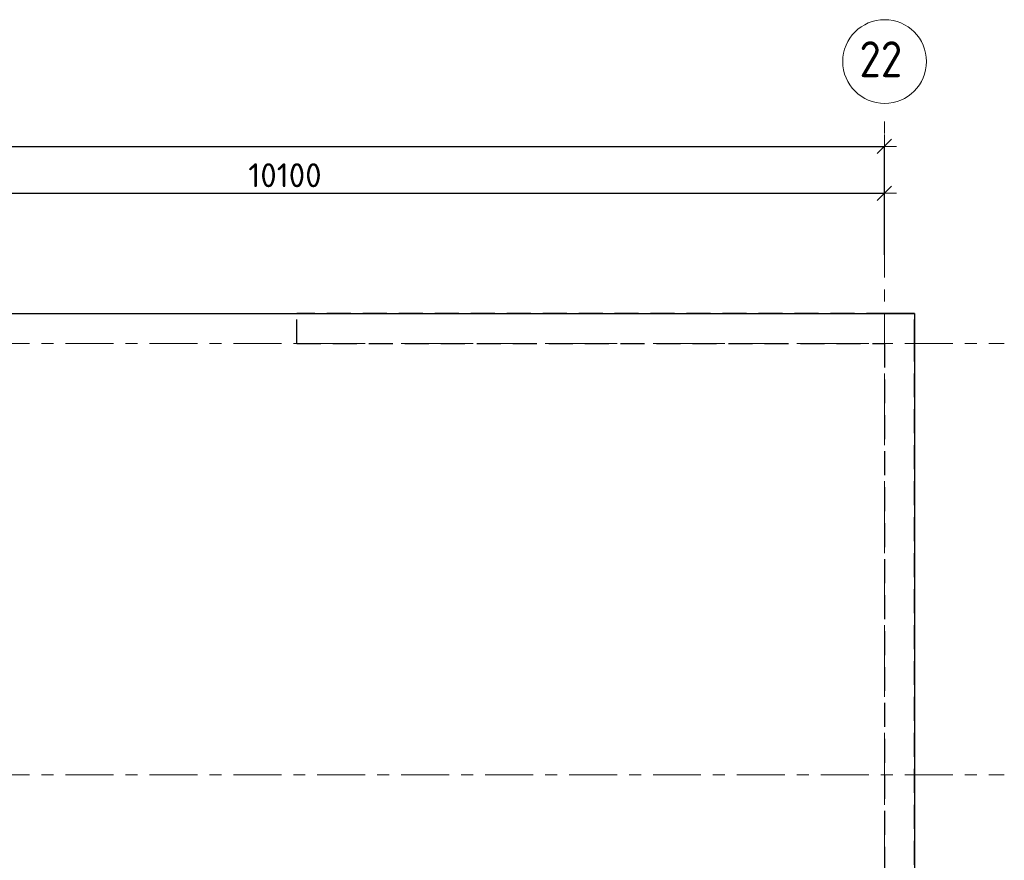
# Model space of a CAD drawing. Header units: metres. Extents: x -38 to 85, y -15 to 19.
# Tile 72 of 93: x 54 to 63, y 12 to 19. Entities that reach past the tile are written whole.
import ezdxf

# ---------------------------------------------------------------- set-up
doc = ezdxf.new("R2010")
doc.units = ezdxf.units.M
doc.header["$PDMODE"] = 65
for name, pattern in [('______11', [0.5, 0.4, -0.05, 0, -0.05]), ('______2', [0.27, 0.2, -0.07]), ('______5', [1.1, 0.8, -0.1, 0.1, -0.1])]:
    doc.linetypes.add(name, pattern=pattern)
for name, color, linetype, lineweight in [('XR$2$Осевая линия (1)', 7, '______5', 13), ('XR$2$Размерная линия (1)', 7, 'Continuous', 13), ('XR$3$Перекрытие (1)', 7, 'Continuous', 35), ('XR$5$Стена (1)', 7, 'Continuous', 35)]:
    doc.layers.add(name, color=color, linetype=linetype, lineweight=lineweight)
doc.styles.add('ISOCPEUR', font='txt')
doc.dimstyles.new('DIMSTYLE_3', dxfattribs={"dimtxt": 0.2, "dimasz": 0.2, "dimexe": 0, "dimexo": 0, "dimgap": 0.1, "dimtad": 2, "dimdec": 0, "dimlfac": 1000, "dimrnd": 5, "dimzin": 12, "dimdsep": 46, "dimtxsty": 'ISOCPEUR', "dimblk1": 'ALL_ML_STRICH', "dimblk2": 'ALL_ML_STRICH', "dimsah": 1, "dimcen": 0, "dimclrd": 7, "dimclre": 256, "dimclrt": 7, "dimadec": 0, "dimazin": 0, "dimtfac": 1, "dimtdec": 0, "dimtix": 1, "dimtmove": 2, "dimatfit": 3, "dimfxl": 0, "dimtzin": 0, "dimlwd": 0, "dimlwe": -3, "dimarcsym": 0})

# ---------------------------------------------------------------- blocks, each defined once
blk = doc.blocks.new('ALL_ML_STRICH')
at = {"color": 0, "linetype": 'ByBlock', "lineweight": -2}
for p, q in [((0, -0.5), (0, 0.5)), ((-1, 0), (0.5, 0)), ((-0.3, -0.3), (0.3, 0.3))]:
    blk.add_line(p, q, dxfattribs=at)
blk = doc.blocks.new('*D19')
at = {"layer": 'DEFPOINTS', "color": 7, "linetype": 'Continuous', "lineweight": 13, "transparency": 33554687}
for p in [(0.5, 18.0429), (0.5, 17.9468), (61.6, 17.1197)]:
    blk.add_point(p, dxfattribs=at)
at = {"layer": 'XR$2$Размерная линия (1)', "color": 9, "linetype": 'Continuous', "lineweight": -2, "true_color": 0xc7c7c7, "transparency": 33554687}
for p, q in [((0.5, 17.9668), (0.5, 18.0429)), ((61.6, 17.1397), (61.6, 18.0429))]:
    blk.add_line(p, q, dxfattribs=at)
at = {"layer": 'XR$2$Размерная линия (1)', "color": 7, "linetype": 'Continuous', "lineweight": -2, "transparency": 33554687}
blk.add_line((0.5, 18.0429), (61.6, 18.0429), dxfattribs=at)
at = {"layer": 'XR$2$Размерная линия (1)', "color": 7, "linetype": 'Continuous', "lineweight": 13, "transparency": 33554687, "xscale": 0.2, "yscale": 0.2, "zscale": 0.2, "rotation": 180}
blk.add_blockref('ALL_ML_STRICH', (0.5, 18.0429), dxfattribs=at)
at = {"layer": 'XR$2$Размерная линия (1)', "color": 7, "linetype": 'Continuous', "lineweight": 13, "transparency": 33554687, "xscale": 0.2, "yscale": 0.2, "zscale": 0.2}
blk.add_blockref('ALL_ML_STRICH', (61.6, 18.0429), dxfattribs=at)
at = {"layer": 'XR$2$Размерная линия (1)', "color": 7, "linetype": 'Continuous', "lineweight": 13, "transparency": 33554687, "insert": (31.1, 18.1929), "char_height": 0.2, "width": 1, "attachment_point": 5, "style": 'ISOCPEUR'}
blk.add_mtext('\\A1;{61100}', dxfattribs=at)
blk = doc.blocks.new('*D32')
at = {"layer": 'DEFPOINTS', "color": 7, "linetype": 'Continuous', "lineweight": 13, "transparency": 33554687}
for p in [(51.5, 17.6528), (61.6, 17.4912), (51.5, 17.3896)]:
    blk.add_point(p, dxfattribs=at)
at = {"layer": 'XR$2$Размерная линия (1)', "color": 9, "linetype": 'Continuous', "lineweight": -2, "true_color": 0xc7c7c7, "transparency": 33554687}
for p, q in [((51.5, 17.4096), (51.5, 17.6528)), ((61.6, 17.5112), (61.6, 17.6528))]:
    blk.add_line(p, q, dxfattribs=at)
at = {"layer": 'XR$2$Размерная линия (1)', "color": 7, "linetype": 'Continuous', "lineweight": -2, "transparency": 33554687}
blk.add_line((51.5, 17.6528), (61.6, 17.6528), dxfattribs=at)
at = {"layer": 'XR$2$Размерная линия (1)', "color": 7, "linetype": 'Continuous', "lineweight": 13, "transparency": 33554687, "xscale": 0.2, "yscale": 0.2, "zscale": 0.2, "rotation": 180}
blk.add_blockref('ALL_ML_STRICH', (51.5, 17.6528), dxfattribs=at)
at = {"layer": 'XR$2$Размерная линия (1)', "color": 7, "linetype": 'Continuous', "lineweight": 13, "transparency": 33554687, "xscale": 0.2, "yscale": 0.2, "zscale": 0.2}
blk.add_blockref('ALL_ML_STRICH', (61.6, 17.6528), dxfattribs=at)
at = {"layer": 'XR$2$Размерная линия (1)', "color": 7, "linetype": 'Continuous', "lineweight": 13, "transparency": 33554687, "insert": (56.6, 17.8028), "char_height": 0.2, "width": 1, "attachment_point": 5, "style": 'ISOCPEUR'}
blk.add_mtext('\\A1;{10100}', dxfattribs=at)

msp = doc.modelspace()

# ---------------------------------------------------------------- linework, layer by layer
at = {"layer": 'XR$2$Осевая линия (1)', "color": 253, "linetype": '______11', "lineweight": 13, "true_color": 0xa0a0a0, "transparency": 33554687}
for p, q in [((61.6, -2.65), (61.6, 18.35)), ((-2.63, 16.4), (62.6, 16.4)), ((-2.63, 12.8), (62.6, 12.8))]:
    msp.add_line(p, q, dxfattribs=at)
at = {"layer": 'XR$2$Осевая линия (1)', "color": 7, "linetype": 'Continuous', "lineweight": 13, "transparency": 33554687}
msp.add_circle((61.6018, 18.7512), 0.3493, dxfattribs=at)
at = {"layer": 'XR$3$Перекрытие (1)', "color": 7, "linetype": 'Continuous', "lineweight": 25, "transparency": 33554687}
for p, q in [((54, 16.65), (61.85, 16.65)), ((61.85, 16.65), (61.85, -0.25))]:
    msp.add_line(p, q, dxfattribs=at)
at = {"layer": 'XR$5$Стена (1)', "color": 253, "linetype": '______2', "lineweight": -3, "true_color": 0xa0a0a0, "transparency": 33554687}
for p, q in [((56.7001, 16.4), (56.7001, 16.65)), ((61.65, 16.65), (56.7001, 16.65)), ((61.65, 16.65), (61.85, 16.65)), ((61.85, 16.65), (61.65, 16.65)), ((61.85, 16.4), (61.85, 16.65)), ((56.7001, 16.4), (61.6, 16.4)), ((61.6, 16.4), (61.6, 9)), ((61.85, -0.25), (61.85, 16.4))]:
    msp.add_line(p, q, dxfattribs=at)

# ---------------------------------------------------------------- texts
at = {"layer": 'XR$2$Осевая линия (1)', "color": 7, "linetype": 'Continuous', "lineweight": 13, "transparency": 33554687, "insert": (61.3918, 18.6207), "char_height": 0.3, "width": 0.550812, "attachment_point": 7, "style": 'ISOCPEUR'}
msp.add_mtext('\\W0.87;22', dxfattribs=at)

# ---------------------------------------------------------------- dimensions: what is measured, and where the dimension line sits
at = {"layer": 'XR$2$Размерная линия (1)', "color": 7, "linetype": 'Continuous', "lineweight": 13, "transparency": 33554687}
for base, p1, p2, picture, middle in [((61.6, 18.0429), (0.5, 17.9668), (61.6, 17.1397), '*D19', (31.1, 18.1929)), ((61.6, 17.6528), (51.5, 17.4096), (61.6, 17.5112), '*D32', (56.6, 17.8028))]:
    dim = msp.add_linear_dim(base=base, p1=p1, p2=p2, dimstyle='DIMSTYLE_3', override={"dimpost": '<>', "dimclrd": 7, "dimclre": 9, "dimclrt": 7, "dimlwd": 0, "dimlwe": 65533}, dxfattribs=at)
    dim.commit()
    dim.dimension.update_dxf_attribs({"geometry": picture, "text_midpoint": middle, "dimtype": 160})

doc.saveas('drawing.dxf')
